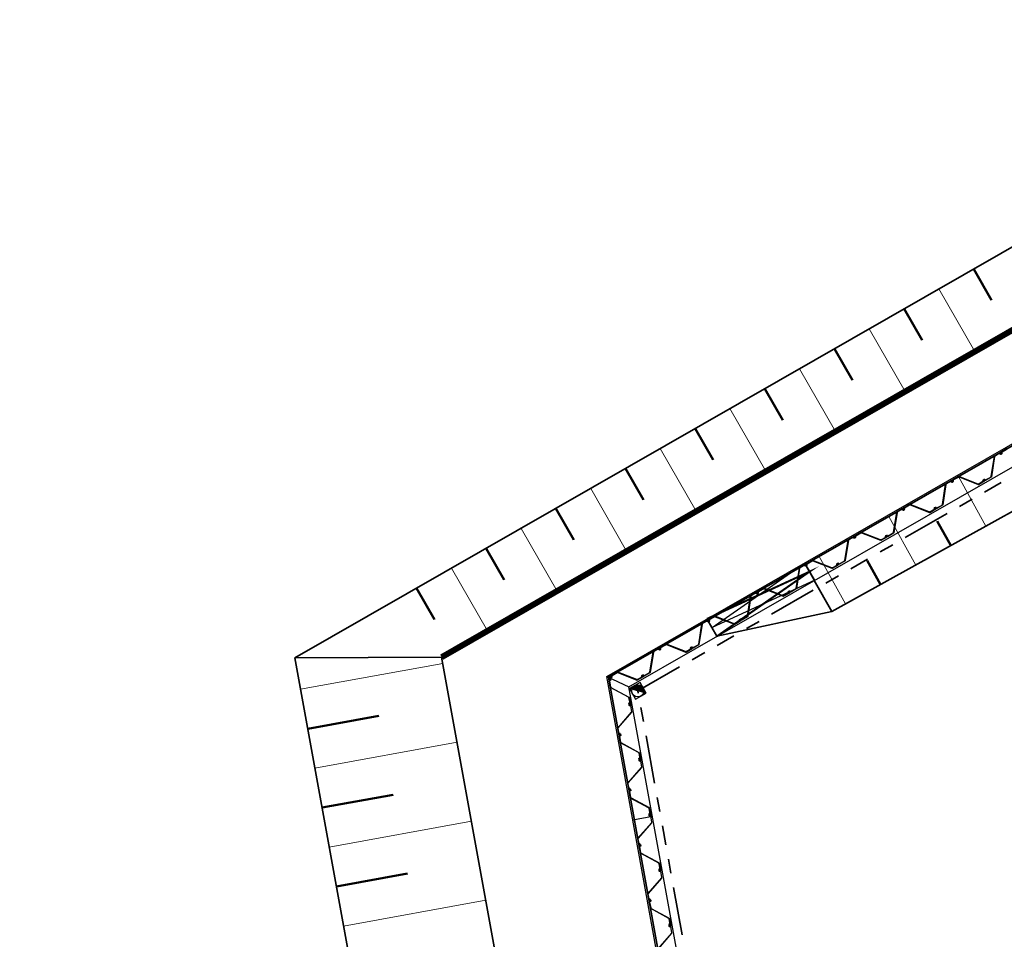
# Model space of a CAD drawing. Header units: metres. Extents: x 103182 to 107392, y 427230 to 428724.
# Tile 29 of 42: x 104646 to 104671, y 428312 to 428335. Entities that reach past the tile are written whole.
import ezdxf

# ---------------------------------------------------------------- set-up
doc = ezdxf.new("R2010")
doc.units = ezdxf.units.M
doc.linetypes.add('RI-DRAINAGE', pattern=[19.2, 6, -1.8, 1.8, -1.8, 2.4, -1.8, 1.8, -1.8])
for name, color, linetype, lineweight in [('N-CO-FC-DAMWAND_STAAL-G', 140, 'Continuous', 25), ('N-WE-FC-DAMWAND_HOUT-GD', 40, 'Continuous', 15), ('N-WE-GW-TALUDARCERING_KORT-G', 96, 'Continuous', 50), ('N-WE-GW-TALUDARCERING_LANG-G', 96, 'Continuous', 18), ('N-WE-GW-WATERGANG-G', 96, 'Continuous', 35), ('N-WE-RI-DRAINAGE_DRAIN-G', 90, 'RI-DRAINAGE', 35)]:
    doc.layers.add(name, color=color, linetype=linetype, lineweight=lineweight)

# ---------------------------------------------------------------- blocks, each defined once
blk = doc.blocks.new('Perenlaantje+Akenwijk')
blk.add_hatch(color=256).paths.add_polyline_path([(104661.301, 428318.776, 0.198912), (104661.231, 428318.685), (104661.52, 428318.606, 0.668179)])
at = {"ltscale": 1000}
for p, q in [((104661.431, 428318.85), (104661.171, 428318.701)), ((104661.58, 428318.59), (104661.431, 428318.85)), ((104661.171, 428318.701), (104661.32, 428318.441)), ((104661.32, 428318.441), (104661.58, 428318.59))]:
    blk.add_line(p, q, dxfattribs=at)
blk.add_line((104661.58, 428318.59), (104661.171, 428318.701))
for points in [[(104670.407, 428324.56, 0.088672), (104670.408, 428324.557), (104670.412, 428324.551, 0.414214), (104670.428, 428324.546), (104670.448, 428324.558, 0.385314), (104670.453, 428324.573), (104670.446, 428324.589, -0.385314), (104670.449, 428324.599), (104670.576, 428324.672, -0.227194)], [(104670.578, 428324.683), (104670.438, 428324.602, 0.385314), (104670.434, 428324.592), (104670.444, 428324.571, -0.385314), (104670.441, 428324.565), (104670.424, 428324.555, -0.414214), (104670.42, 428324.556), (104670.419, 428324.557, -0.212557), (104670.419, 428324.56), (104670.424, 428324.577, 0.687234), (104670.421, 428324.58), (104670.417, 428324.577, 0.219232), (104670.407, 428324.564, 0.088672), (104670.407, 428324.56)], [(104669.987, 428323.885, -0.088672), (104669.985, 428323.888), (104669.982, 428323.893, -0.414214), (104669.986, 428323.91), (104670.006, 428323.921, -0.385314), (104670.022, 428323.918), (104670.032, 428323.904, 0.385314), (104670.042, 428323.902), (104670.169, 428323.975, 0.227194), (104670.179, 428323.989), (104670.259, 428324.493, -0.227194), (104670.266, 428324.504), (104670.416, 428324.59, -0.414214), (104670.433, 428324.585), (104670.436, 428324.58, -0.17875), (104670.437, 428324.573, -0.219232), (104670.427, 428324.559), (104670.423, 428324.556, -0.687239), (104670.42, 428324.559), (104670.426, 428324.577, 0.212557), (104670.425, 428324.579), (104670.424, 428324.58, 0.414214), (104670.42, 428324.582), (104670.403, 428324.571, 0.385314), (104670.401, 428324.565), (104670.408, 428324.548, -0.663703), (104670.405, 428324.544), (104670.382, 428324.552, 0.221695), (104670.365, 428324.551), (104670.276, 428324.5, 0.227194), (104670.266, 428324.485), (104670.187, 428323.981, -0.227194), (104670.179, 428323.97), (104670.039, 428323.89, -0.385314), (104670.028, 428323.892), (104670.015, 428323.911, 0.385314), (104670.009, 428323.912), (104669.991, 428323.902, 0.414214), (104669.99, 428323.898), (104669.991, 428323.897, 0.212557), (104669.993, 428323.895), (104670.011, 428323.891, -0.687234), (104670.011, 428323.887), (104670.007, 428323.885, -0.219232), (104669.99, 428323.883, -0.088672), (104669.987, 428323.885)], [(104669.192, 428323.864, 0.088672), (104669.194, 428323.86), (104669.197, 428323.855, 0.414214), (104669.213, 428323.85), (104669.233, 428323.862, 0.385314), (104669.238, 428323.877), (104669.231, 428323.892, -0.385314), (104669.235, 428323.903), (104669.362, 428323.976, -0.227194), (104669.379, 428323.977), (104669.855, 428323.791, 0.227194), (104669.868, 428323.792), (104670.018, 428323.878, 0.414214), (104670.022, 428323.894), (104670.019, 428323.9, 0.17875), (104670.013, 428323.904, 0.219232), (104669.997, 428323.903), (104669.992, 428323.9, 0.687239), (104669.993, 428323.896), (104670.011, 428323.893, -0.212557), (104670.013, 428323.891), (104670.014, 428323.89, -0.414214), (104670.013, 428323.886), (104669.995, 428323.875, -0.385314), (104669.988, 428323.877), (104669.977, 428323.892, 0.663703), (104669.972, 428323.891), (104669.968, 428323.867, -0.221695), (104669.958, 428323.853), (104669.869, 428323.802, -0.227194), (104669.852, 428323.801), (104669.376, 428323.987, 0.227194), (104669.363, 428323.986), (104669.223, 428323.906, 0.385314), (104669.22, 428323.896), (104669.229, 428323.875, -0.385314), (104669.227, 428323.868), (104669.209, 428323.858, -0.414214), (104669.205, 428323.859), (104669.204, 428323.861, -0.212557), (104669.204, 428323.863), (104669.21, 428323.881, 0.687234), (104669.207, 428323.883), (104669.202, 428323.881, 0.219232), (104669.192, 428323.867, 0.088672), (104669.192, 428323.864)], [(104668.773, 428323.189, -0.088672), (104668.77, 428323.191), (104668.767, 428323.197, -0.414214), (104668.771, 428323.213), (104668.792, 428323.225, -0.385314), (104668.807, 428323.222), (104668.817, 428323.208, 0.385314), (104668.828, 428323.205), (104668.955, 428323.278, 0.227194), (104668.965, 428323.292), (104669.044, 428323.797, -0.227194), (104669.052, 428323.807), (104669.202, 428323.894, -0.414214), (104669.218, 428323.889), (104669.221, 428323.883, -0.17875), (104669.223, 428323.876, -0.219232), (104669.213, 428323.863), (104669.208, 428323.86, -0.687239), (104669.205, 428323.863), (104669.211, 428323.88, 0.212557), (104669.211, 428323.883), (104669.21, 428323.884, 0.414214), (104669.206, 428323.885), (104669.188, 428323.875, 0.385314), (104669.186, 428323.869), (104669.194, 428323.851, -0.663703), (104669.19, 428323.847), (104669.167, 428323.856, 0.221695), (104669.15, 428323.854), (104669.061, 428323.803, 0.227194), (104669.052, 428323.789), (104668.972, 428323.285, -0.227194), (104668.965, 428323.274), (104668.824, 428323.194, -0.385314), (104668.814, 428323.196), (104668.801, 428323.214, 0.385314), (104668.794, 428323.216), (104668.777, 428323.206, 0.414214), (104668.775, 428323.202), (104668.776, 428323.2, 0.212557), (104668.778, 428323.199), (104668.796, 428323.195, -0.687234), (104668.797, 428323.191), (104668.792, 428323.188, -0.219232), (104668.776, 428323.187, -0.088672), (104668.773, 428323.189)], [(104667.558, 428322.492, -0.088672), (104667.556, 428322.495), (104667.553, 428322.501, -0.414214), (104667.557, 428322.517), (104667.577, 428322.529, -0.385314), (104667.593, 428322.525), (104667.603, 428322.511, 0.385314), (104667.613, 428322.509), (104667.74, 428322.582, 0.227194), (104667.75, 428322.596), (104667.83, 428323.1, -0.227194), (104667.837, 428323.111), (104667.987, 428323.197, -0.414214), (104668.004, 428323.193), (104668.007, 428323.187, -0.17875), (104668.008, 428323.18, -0.219232), (104667.998, 428323.166), (104667.994, 428323.164, -0.687239), (104667.991, 428323.166), (104667.996, 428323.184, 0.212557), (104667.996, 428323.186), (104667.995, 428323.188, 0.414214), (104667.991, 428323.189), (104667.974, 428323.179, 0.385314), (104667.972, 428323.172), (104667.979, 428323.155, -0.663703), (104667.976, 428323.151), (104667.953, 428323.159, 0.221695), (104667.936, 428323.158), (104667.847, 428323.107, 0.227194), (104667.837, 428323.093), (104667.757, 428322.588, -0.227194), (104667.75, 428322.578), (104667.61, 428322.497, -0.385314), (104667.599, 428322.5), (104667.586, 428322.518, 0.385314), (104667.58, 428322.519), (104667.562, 428322.509, 0.414214), (104667.561, 428322.505), (104667.562, 428322.504, 0.212557), (104667.564, 428322.502), (104667.582, 428322.498, -0.687234), (104667.582, 428322.495), (104667.578, 428322.492, -0.219232), (104667.561, 428322.49, -0.088672), (104667.558, 428322.492)], [(104667.978, 428323.167, 0.088672), (104667.979, 428323.164), (104667.982, 428323.158, 0.414214), (104667.999, 428323.154), (104668.019, 428323.165, 0.385314), (104668.024, 428323.181), (104668.017, 428323.196, -0.385314), (104668.02, 428323.206), (104668.147, 428323.279, -0.227194), (104668.165, 428323.28), (104668.64, 428323.094, 0.227194), (104668.653, 428323.095), (104668.803, 428323.181, 0.414214), (104668.808, 428323.198), (104668.804, 428323.204, 0.17875), (104668.799, 428323.208, 0.219232), (104668.782, 428323.207), (104668.778, 428323.204, 0.687239), (104668.778, 428323.2), (104668.796, 428323.196, -0.212557), (104668.798, 428323.195), (104668.799, 428323.193, -0.414214), (104668.798, 428323.189), (104668.78, 428323.179, -0.385314), (104668.774, 428323.18), (104668.763, 428323.196, 0.663703), (104668.757, 428323.195), (104668.753, 428323.171, -0.221695), (104668.743, 428323.157), (104668.654, 428323.106, -0.227194), (104668.637, 428323.105), (104668.162, 428323.291, 0.227194), (104668.149, 428323.29), (104668.009, 428323.209, 0.385314), (104668.005, 428323.199), (104668.014, 428323.179, -0.385314), (104668.012, 428323.172), (104667.995, 428323.162, -0.414214), (104667.991, 428323.163), (104667.99, 428323.165, -0.212557), (104667.989, 428323.167), (104667.995, 428323.185, 0.687234), (104667.992, 428323.187), (104667.988, 428323.184, 0.219232), (104667.978, 428323.171, 0.088672), (104667.978, 428323.167)], [(104666.344, 428321.796, -0.088672), (104666.341, 428321.798), (104666.338, 428321.804, -0.414214), (104666.342, 428321.821), (104666.362, 428321.832, -0.385314), (104666.378, 428321.829), (104666.388, 428321.815, 0.385314), (104666.399, 428321.813), (104666.526, 428321.885, 0.227194), (104666.536, 428321.9), (104666.615, 428322.404, -0.227194), (104666.623, 428322.415), (104666.773, 428322.501, -0.414214), (104666.789, 428322.496), (104666.792, 428322.491, -0.17875), (104666.794, 428322.484, -0.219232), (104666.784, 428322.47), (104666.779, 428322.467, -0.687239), (104666.776, 428322.47), (104666.782, 428322.488, 0.212557), (104666.782, 428322.49), (104666.781, 428322.491, 0.414214), (104666.777, 428322.493), (104666.759, 428322.482, 0.385314), (104666.757, 428322.476), (104666.765, 428322.459, -0.663703), (104666.761, 428322.455), (104666.738, 428322.463, 0.221695), (104666.721, 428322.462), (104666.632, 428322.411, 0.227194), (104666.623, 428322.396), (104666.543, 428321.892, -0.227194), (104666.536, 428321.881), (104666.395, 428321.801, -0.385314), (104666.385, 428321.803), (104666.372, 428321.822, 0.385314), (104666.365, 428321.823), (104666.347, 428321.813, 0.414214), (104666.346, 428321.809), (104666.347, 428321.807, 0.212557), (104666.349, 428321.806), (104666.367, 428321.802, -0.687234), (104666.368, 428321.798), (104666.363, 428321.796, -0.219232), (104666.347, 428321.794, -0.088672), (104666.344, 428321.796)], [(104666.763, 428322.471, 0.088672), (104666.765, 428322.468), (104666.768, 428322.462, 0.414214), (104666.784, 428322.457), (104666.804, 428322.469, 0.385314), (104666.809, 428322.484), (104666.802, 428322.5, -0.385314), (104666.806, 428322.51), (104666.933, 428322.583, -0.227194), (104666.95, 428322.584), (104667.426, 428322.398, 0.227194), (104667.438, 428322.399), (104667.589, 428322.485, 0.414214), (104667.593, 428322.501), (104667.59, 428322.507, 0.17875), (104667.584, 428322.512, 0.219232), (104667.568, 428322.51), (104667.563, 428322.508, 0.687239), (104667.564, 428322.504), (104667.582, 428322.5, -0.212557), (104667.584, 428322.498), (104667.585, 428322.497, -0.414214), (104667.584, 428322.493), (104667.566, 428322.483, -0.385314), (104667.559, 428322.484), (104667.548, 428322.499, 0.663703), (104667.543, 428322.498), (104667.539, 428322.474, -0.221695), (104667.529, 428322.461), (104667.44, 428322.41, -0.227194), (104667.423, 428322.408), (104666.947, 428322.594, 0.227194), (104666.934, 428322.593), (104666.794, 428322.513, 0.385314), (104666.791, 428322.503), (104666.8, 428322.482, -0.385314), (104666.798, 428322.476), (104666.78, 428322.466, -0.414214), (104666.776, 428322.467), (104666.775, 428322.468, -0.212557), (104666.775, 428322.471), (104666.781, 428322.488, 0.687234), (104666.778, 428322.491), (104666.773, 428322.488, 0.219232), (104666.763, 428322.474, 0.088672), (104666.763, 428322.471)], [(104665.129, 428321.099, -0.088672), (104665.127, 428321.102), (104665.123, 428321.108, -0.414214), (104665.128, 428321.124), (104665.148, 428321.136, -0.385314), (104665.164, 428321.132), (104665.174, 428321.119, 0.385314), (104665.184, 428321.116), (104665.311, 428321.189, 0.227194), (104665.321, 428321.203), (104665.401, 428321.708, -0.227194), (104665.408, 428321.718), (104665.558, 428321.804, -0.414214), (104665.574, 428321.8), (104665.578, 428321.794, -0.17875), (104665.579, 428321.787, -0.219232), (104665.569, 428321.774), (104665.565, 428321.771, -0.687239), (104665.562, 428321.774), (104665.567, 428321.791, 0.212557), (104665.567, 428321.794), (104665.566, 428321.795, 0.414214), (104665.562, 428321.796), (104665.545, 428321.786, 0.385314), (104665.543, 428321.78), (104665.55, 428321.762, -0.663703), (104665.546, 428321.758), (104665.524, 428321.767, 0.221695), (104665.507, 428321.765), (104665.418, 428321.714, 0.227194), (104665.408, 428321.7), (104665.328, 428321.196, -0.227194), (104665.321, 428321.185), (104665.181, 428321.105, -0.385314), (104665.17, 428321.107), (104665.157, 428321.125, 0.385314), (104665.151, 428321.127), (104665.133, 428321.117, 0.414214), (104665.132, 428321.112), (104665.133, 428321.111, 0.212557), (104665.135, 428321.11), (104665.153, 428321.106, -0.687234), (104665.153, 428321.102), (104665.149, 428321.099, -0.219232), (104665.132, 428321.098, -0.088672), (104665.129, 428321.099)], [(104665.549, 428321.775, 0.088672), (104665.55, 428321.771), (104665.553, 428321.765, 0.414214), (104665.57, 428321.761), (104665.59, 428321.773, 0.385314), (104665.595, 428321.788), (104665.588, 428321.803, -0.385314), (104665.591, 428321.814), (104665.718, 428321.886, -0.227194), (104665.736, 428321.888), (104666.211, 428321.702, 0.227194), (104666.224, 428321.703), (104666.374, 428321.789, 0.414214), (104666.378, 428321.805), (104666.375, 428321.811, 0.17875), (104666.37, 428321.815, 0.219232), (104666.353, 428321.814), (104666.349, 428321.811, 0.687239), (104666.349, 428321.807), (104666.367, 428321.803, -0.212557), (104666.369, 428321.802), (104666.37, 428321.801, -0.414214), (104666.369, 428321.796), (104666.351, 428321.786, -0.385314), (104666.345, 428321.788), (104666.334, 428321.803, 0.663703), (104666.328, 428321.802), (104666.324, 428321.778, -0.221695), (104666.314, 428321.764), (104666.225, 428321.713, -0.227194), (104666.208, 428321.712), (104665.733, 428321.898, 0.227194), (104665.72, 428321.897), (104665.579, 428321.817, 0.385314), (104665.576, 428321.806), (104665.585, 428321.786, -0.385314), (104665.583, 428321.779), (104665.566, 428321.769, -0.414214), (104665.562, 428321.77), (104665.561, 428321.772, -0.212557), (104665.56, 428321.774), (104665.566, 428321.792, 0.687234), (104665.563, 428321.794), (104665.559, 428321.792, 0.219232), (104665.549, 428321.778, 0.088672), (104665.549, 428321.775)], [(104663.915, 428320.403, -0.088672), (104663.912, 428320.406), (104663.909, 428320.412, -0.414214), (104663.913, 428320.428), (104663.933, 428320.44, -0.385314), (104663.949, 428320.436), (104663.959, 428320.422, 0.385314), (104663.97, 428320.42), (104664.097, 428320.493, 0.227194), (104664.107, 428320.507), (104664.186, 428321.011, -0.227194), (104664.193, 428321.022), (104664.344, 428321.108, -0.414214), (104664.36, 428321.104), (104664.363, 428321.098, -0.17875), (104664.364, 428321.091, -0.219232), (104664.355, 428321.077), (104664.35, 428321.075, -0.687239), (104664.347, 428321.077), (104664.353, 428321.095, 0.212557), (104664.353, 428321.097), (104664.352, 428321.099, 0.414214), (104664.348, 428321.1), (104664.33, 428321.09, 0.385314), (104664.328, 428321.083), (104664.336, 428321.066, -0.663703), (104664.332, 428321.062), (104664.309, 428321.07, 0.221695), (104664.292, 428321.069), (104664.203, 428321.018, 0.227194), (104664.194, 428321.004), (104664.114, 428320.499, -0.227194), (104664.107, 428320.489), (104663.966, 428320.408, -0.385314), (104663.956, 428320.411), (104663.943, 428320.429, 0.385314), (104663.936, 428320.43), (104663.918, 428320.42, 0.414214), (104663.917, 428320.416), (104663.918, 428320.415, 0.212557), (104663.92, 428320.413), (104663.938, 428320.409, -0.687234), (104663.939, 428320.405), (104663.934, 428320.403, -0.219232), (104663.918, 428320.401, -0.088672), (104663.915, 428320.403)], [(104664.334, 428321.078, 0.088672), (104664.335, 428321.075), (104664.339, 428321.069, 0.414214), (104664.355, 428321.065), (104664.375, 428321.076, 0.385314), (104664.38, 428321.091), (104664.373, 428321.107, -0.385314), (104664.377, 428321.117), (104664.504, 428321.19, -0.227194), (104664.521, 428321.191), (104664.996, 428321.005, 0.227194), (104665.009, 428321.006), (104665.159, 428321.092, 0.414214), (104665.164, 428321.109), (104665.161, 428321.115, 0.17875), (104665.155, 428321.119, 0.219232), (104665.139, 428321.118), (104665.134, 428321.115, 0.687239), (104665.135, 428321.111), (104665.153, 428321.107, -0.212557), (104665.155, 428321.106), (104665.156, 428321.104, -0.414214), (104665.154, 428321.1), (104665.137, 428321.09, -0.385314), (104665.13, 428321.091), (104665.119, 428321.107, 0.663703), (104665.114, 428321.106), (104665.11, 428321.082, -0.221695), (104665.1, 428321.068), (104665.011, 428321.017, -0.227194), (104664.994, 428321.016), (104664.518, 428321.202, 0.227194), (104664.505, 428321.201), (104664.365, 428321.12, 0.385314), (104664.362, 428321.11), (104664.371, 428321.089, -0.385314), (104664.369, 428321.083), (104664.351, 428321.073, -0.414214), (104664.347, 428321.074), (104664.346, 428321.075, -0.212557), (104664.346, 428321.078), (104664.352, 428321.096, 0.687234), (104664.349, 428321.098), (104664.344, 428321.095, 0.219232), (104664.334, 428321.082, 0.088672), (104664.334, 428321.078)], [(104663.12, 428320.382, 0.088672), (104663.121, 428320.379), (104663.124, 428320.373, 0.414214), (104663.141, 428320.368), (104663.161, 428320.38, 0.385314), (104663.166, 428320.395), (104663.159, 428320.411, -0.385314), (104663.162, 428320.421), (104663.289, 428320.494, -0.227194), (104663.306, 428320.495), (104663.782, 428320.309, 0.227194), (104663.795, 428320.31), (104663.945, 428320.396, 0.414214), (104663.949, 428320.412), (104663.946, 428320.418, 0.17875), (104663.941, 428320.423, 0.219232), (104663.924, 428320.421), (104663.919, 428320.419, 0.687239), (104663.92, 428320.415), (104663.938, 428320.411, -0.212557), (104663.94, 428320.409), (104663.941, 428320.408, -0.414214), (104663.94, 428320.404), (104663.922, 428320.394, -0.385314), (104663.916, 428320.395), (104663.905, 428320.41, 0.663703), (104663.899, 428320.409), (104663.895, 428320.385, -0.221695), (104663.885, 428320.372), (104663.796, 428320.321, -0.227194), (104663.779, 428320.319), (104663.304, 428320.505, 0.227194), (104663.291, 428320.504), (104663.15, 428320.424, 0.385314), (104663.147, 428320.414), (104663.156, 428320.393, -0.385314), (104663.154, 428320.387), (104663.137, 428320.377, -0.414214), (104663.132, 428320.378), (104663.132, 428320.379, -0.212557), (104663.131, 428320.381), (104663.137, 428320.399, 0.687234), (104663.134, 428320.402), (104663.13, 428320.399, 0.219232), (104663.12, 428320.385, 0.088672), (104663.12, 428320.382)], [(104662.7, 428319.707, -0.088672), (104662.698, 428319.709), (104662.694, 428319.715, -0.414214), (104662.699, 428319.732), (104662.719, 428319.743, -0.385314), (104662.735, 428319.74), (104662.745, 428319.726, 0.385314), (104662.755, 428319.724), (104662.882, 428319.796, 0.227194), (104662.892, 428319.811), (104662.972, 428320.315, -0.227194), (104662.979, 428320.326), (104663.129, 428320.412, -0.414214), (104663.145, 428320.407), (104663.149, 428320.401, -0.17875), (104663.15, 428320.395, -0.219232), (104663.14, 428320.381), (104663.136, 428320.378, -0.687239), (104663.133, 428320.381), (104663.138, 428320.398, 0.212557), (104663.138, 428320.401), (104663.137, 428320.402, 0.414214), (104663.133, 428320.403), (104663.116, 428320.393, 0.385314), (104663.113, 428320.387), (104663.121, 428320.37, -0.663703), (104663.117, 428320.366), (104663.095, 428320.374, 0.221695), (104663.078, 428320.373), (104662.989, 428320.322, 0.227194), (104662.979, 428320.307), (104662.899, 428319.803, -0.227194), (104662.892, 428319.792), (104662.752, 428319.712, -0.385314), (104662.741, 428319.714), (104662.728, 428319.733, 0.385314), (104662.722, 428319.734), (104662.704, 428319.724, 0.414214), (104662.703, 428319.72), (104662.704, 428319.718, 0.212557), (104662.706, 428319.717), (104662.724, 428319.713, -0.687234), (104662.724, 428319.709), (104662.72, 428319.706, -0.219232), (104662.703, 428319.705, -0.088672), (104662.7, 428319.707)], [(104661.905, 428319.686, 0.088672), (104661.906, 428319.682), (104661.91, 428319.676, 0.414214), (104661.926, 428319.672), (104661.946, 428319.683, 0.385314), (104661.951, 428319.699), (104661.944, 428319.714, -0.385314), (104661.948, 428319.725), (104662.075, 428319.797, -0.227194), (104662.092, 428319.799), (104662.567, 428319.613, 0.227194), (104662.58, 428319.614), (104662.73, 428319.7, 0.414214), (104662.735, 428319.716), (104662.732, 428319.722, 0.17875), (104662.726, 428319.726, 0.219232), (104662.71, 428319.725), (104662.705, 428319.722, 0.687239), (104662.706, 428319.718), (104662.724, 428319.714, -0.212557), (104662.726, 428319.713), (104662.727, 428319.711, -0.414214), (104662.725, 428319.707), (104662.708, 428319.697, -0.385314), (104662.701, 428319.699), (104662.69, 428319.714, 0.663703), (104662.685, 428319.713), (104662.681, 428319.689, -0.221695), (104662.671, 428319.675), (104662.582, 428319.624, -0.227194), (104662.565, 428319.623), (104662.089, 428319.809, 0.227194), (104662.076, 428319.808), (104661.936, 428319.728, 0.385314), (104661.933, 428319.717), (104661.942, 428319.697, -0.385314), (104661.94, 428319.69), (104661.922, 428319.68, -0.414214), (104661.918, 428319.681), (104661.917, 428319.683, -0.212557), (104661.917, 428319.685), (104661.923, 428319.703, 0.687234), (104661.92, 428319.705), (104661.915, 428319.703, 0.219232), (104661.905, 428319.689, 0.088672), (104661.905, 428319.686)], [(104661.485, 428319.01, -0.088672), (104661.483, 428319.013), (104661.48, 428319.019, -0.414214), (104661.484, 428319.035), (104661.504, 428319.047, -0.385314), (104661.52, 428319.043), (104661.53, 428319.029, 0.385314), (104661.541, 428319.027), (104661.668, 428319.1, 0.227194), (104661.677, 428319.114), (104661.757, 428319.619, -0.227194), (104661.764, 428319.629), (104661.915, 428319.715, -0.414214), (104661.931, 428319.711), (104661.934, 428319.705, -0.17875), (104661.935, 428319.698, -0.219232), (104661.926, 428319.685), (104661.921, 428319.682, -0.687239), (104661.918, 428319.684), (104661.924, 428319.702, 0.212557), (104661.924, 428319.705), (104661.923, 428319.706, 0.414214), (104661.919, 428319.707), (104661.901, 428319.697, 0.385314), (104661.899, 428319.691), (104661.907, 428319.673, -0.663703), (104661.903, 428319.669), (104661.88, 428319.678, 0.221695), (104661.863, 428319.676), (104661.774, 428319.625, 0.227194), (104661.764, 428319.611), (104661.685, 428319.107, -0.227194), (104661.677, 428319.096), (104661.537, 428319.015, -0.385314), (104661.527, 428319.018), (104661.514, 428319.036, 0.385314), (104661.507, 428319.038), (104661.489, 428319.028, 0.414214), (104661.488, 428319.023), (104661.489, 428319.022, 0.212557), (104661.491, 428319.021), (104661.509, 428319.017, -0.687234), (104661.51, 428319.013), (104661.505, 428319.01, -0.219232), (104661.489, 428319.009, -0.088672), (104661.485, 428319.01)], [(104660.691, 428318.989, 0.088672), (104660.692, 428318.986), (104660.695, 428318.98, 0.414214), (104660.712, 428318.976), (104660.732, 428318.987, 0.385314), (104660.737, 428319.002), (104660.73, 428319.018, -0.385314), (104660.733, 428319.028), (104660.86, 428319.101, -0.227194), (104660.877, 428319.102), (104661.353, 428318.916, 0.227194), (104661.366, 428318.917), (104661.516, 428319.003, 0.414214), (104661.52, 428319.02), (104661.517, 428319.025, 0.17875), (104661.512, 428319.03, 0.219232), (104661.495, 428319.028), (104661.49, 428319.026, 0.687239), (104661.491, 428319.022), (104661.509, 428319.018, -0.212557), (104661.511, 428319.017), (104661.512, 428319.015, -0.414214), (104661.511, 428319.011), (104661.493, 428319.001, -0.385314), (104661.487, 428319.002), (104661.476, 428319.018, 0.663703), (104661.47, 428319.016), (104661.466, 428318.993, -0.221695), (104661.456, 428318.979), (104661.367, 428318.928, -0.227194), (104661.35, 428318.927), (104660.874, 428319.113, 0.227194), (104660.862, 428319.112), (104660.721, 428319.031, 0.385314), (104660.718, 428319.021), (104660.727, 428319, -0.385314), (104660.725, 428318.994), (104660.707, 428318.984, -0.414214), (104660.703, 428318.985), (104660.703, 428318.986, -0.212557), (104660.702, 428318.989), (104660.708, 428319.006, 0.687234), (104660.705, 428319.009), (104660.7, 428319.006, 0.219232), (104660.691, 428318.993, 0.088672), (104660.691, 428318.989)], [(104660.672, 428318.948, -0.088672), (104660.675, 428318.95), (104660.682, 428318.951, -0.414214), (104660.696, 428318.941), (104660.7, 428318.918, -0.385314), (104660.691, 428318.905), (104660.675, 428318.9, 0.385314), (104660.669, 428318.891), (104660.695, 428318.747, 0.227194), (104660.706, 428318.733), (104661.154, 428318.489, -0.227194), (104661.162, 428318.479), (104661.193, 428318.308, -0.414214), (104661.183, 428318.294), (104661.176, 428318.293, -0.17875), (104661.17, 428318.294, -0.219232), (104661.16, 428318.308), (104661.159, 428318.313, -0.687239), (104661.162, 428318.315), (104661.177, 428318.304, 0.212557), (104661.179, 428318.303), (104661.181, 428318.304, 0.414214), (104661.184, 428318.307), (104661.18, 428318.327, 0.385314), (104661.175, 428318.331), (104661.156, 428318.33, -0.663703), (104661.153, 428318.335), (104661.169, 428318.353, 0.221695), (104661.173, 428318.37), (104661.155, 428318.471, 0.227194), (104661.144, 428318.485), (104660.696, 428318.728, -0.227194), (104660.688, 428318.739), (104660.659, 428318.898, -0.385314), (104660.665, 428318.907), (104660.687, 428318.913, 0.385314), (104660.69, 428318.919), (104660.687, 428318.939, 0.414214), (104660.683, 428318.941), (104660.682, 428318.941, 0.212557), (104660.68, 428318.94), (104660.67, 428318.924, -0.687234), (104660.666, 428318.925), (104660.665, 428318.93, -0.219232), (104660.669, 428318.946, -0.088672), (104660.672, 428318.948)], [(104661.168, 428318.327, 0.088672), (104661.164, 428318.327), (104661.158, 428318.326, 0.414214), (104661.148, 428318.312), (104661.152, 428318.289, 0.385314), (104661.165, 428318.279), (104661.182, 428318.281, -0.385314), (104661.19, 428318.274), (104661.216, 428318.13, -0.227194), (104661.212, 428318.113), (104660.878, 428317.727, 0.227194), (104660.874, 428317.715), (104660.905, 428317.545, 0.414214), (104660.919, 428317.535), (104660.926, 428317.536, 0.17875), (104660.932, 428317.54, 0.219232), (104660.936, 428317.556), (104660.935, 428317.561, 0.687239), (104660.931, 428317.562), (104660.921, 428317.546, -0.212557), (104660.919, 428317.545), (104660.918, 428317.544, -0.414214), (104660.914, 428317.547), (104660.91, 428317.567, -0.385314), (104660.914, 428317.573), (104660.932, 428317.578, 0.663703), (104660.933, 428317.583), (104660.912, 428317.595, -0.221695), (104660.902, 428317.609), (104660.884, 428317.71, -0.227194), (104660.888, 428317.727), (104661.223, 428318.113, 0.227194), (104661.226, 428318.125), (104661.197, 428318.284, 0.385314), (104661.189, 428318.291), (104661.166, 428318.289, -0.385314), (104661.161, 428318.293), (104661.157, 428318.313, -0.414214), (104661.159, 428318.316), (104661.161, 428318.317, -0.212557), (104661.163, 428318.316), (104661.178, 428318.305, 0.687234), (104661.182, 428318.307), (104661.181, 428318.312, 0.219232), (104661.171, 428318.326, 0.088672), (104661.168, 428318.327)], [(104660.922, 428317.571, -0.088672), (104660.925, 428317.572), (104660.932, 428317.573, -0.414214), (104660.946, 428317.564), (104660.95, 428317.541, -0.385314), (104660.941, 428317.527), (104660.925, 428317.523, 0.385314), (104660.919, 428317.513), (104660.946, 428317.369, 0.227194), (104660.956, 428317.355), (104661.404, 428317.112, -0.227194), (104661.412, 428317.101), (104661.443, 428316.931, -0.414214), (104661.433, 428316.917), (104661.427, 428316.916, -0.17875), (104661.42, 428316.917, -0.219232), (104661.41, 428316.931), (104661.409, 428316.936, -0.687239), (104661.413, 428316.938), (104661.427, 428316.926, 0.212557), (104661.43, 428316.926), (104661.431, 428316.926, 0.414214), (104661.434, 428316.93), (104661.43, 428316.95, 0.385314), (104661.425, 428316.954), (104661.406, 428316.952, -0.663703), (104661.403, 428316.957), (104661.419, 428316.976, 0.221695), (104661.423, 428316.992), (104661.405, 428317.093, 0.227194), (104661.395, 428317.107), (104660.946, 428317.351, -0.227194), (104660.938, 428317.361), (104660.909, 428317.52, -0.385314), (104660.915, 428317.53), (104660.937, 428317.536, 0.385314), (104660.94, 428317.541), (104660.937, 428317.562, 0.414214), (104660.933, 428317.564), (104660.932, 428317.564, 0.212557), (104660.93, 428317.562), (104660.92, 428317.546, -0.687234), (104660.916, 428317.547), (104660.915, 428317.552, -0.219232), (104660.919, 428317.569, -0.088672), (104660.922, 428317.571)], [(104661.418, 428316.95, 0.088672), (104661.414, 428316.95), (104661.408, 428316.948, 0.414214), (104661.398, 428316.934), (104661.402, 428316.912, 0.385314), (104661.415, 428316.902), (104661.432, 428316.903, -0.385314), (104661.44, 428316.897), (104661.467, 428316.752, -0.227194), (104661.462, 428316.736), (104661.128, 428316.35, 0.227194), (104661.124, 428316.337), (104661.155, 428316.167, 0.414214), (104661.169, 428316.157), (104661.176, 428316.159, 0.17875), (104661.182, 428316.162, 0.219232), (104661.186, 428316.178), (104661.185, 428316.184, 0.687239), (104661.181, 428316.184), (104661.171, 428316.169, -0.212557), (104661.169, 428316.167), (104661.168, 428316.167, -0.414214), (104661.164, 428316.169), (104661.16, 428316.189, -0.385314), (104661.164, 428316.195), (104661.182, 428316.2, 0.663703), (104661.183, 428316.206), (104661.162, 428316.218, -0.221695), (104661.152, 428316.232), (104661.134, 428316.332, -0.227194), (104661.138, 428316.349), (104661.473, 428316.735, 0.227194), (104661.476, 428316.748), (104661.447, 428316.907, 0.385314), (104661.439, 428316.913), (104661.416, 428316.911, -0.385314), (104661.411, 428316.915), (104661.407, 428316.936, -0.414214), (104661.41, 428316.939), (104661.411, 428316.939, -0.212557), (104661.414, 428316.939), (104661.428, 428316.927, 0.687234), (104661.432, 428316.929), (104661.431, 428316.935, 0.219232), (104661.421, 428316.948, 0.088672), (104661.418, 428316.95)], [(104661.172, 428316.193, -0.088672), (104661.175, 428316.195), (104661.182, 428316.196, -0.414214), (104661.196, 428316.186), (104661.2, 428316.163, -0.385314), (104661.192, 428316.15), (104661.175, 428316.145, 0.385314), (104661.169, 428316.136), (104661.196, 428315.992, 0.227194), (104661.206, 428315.978), (104661.654, 428315.734, -0.227194), (104661.662, 428315.724), (104661.693, 428315.553, -0.414214), (104661.683, 428315.539), (104661.677, 428315.538, -0.17875), (104661.67, 428315.539, -0.219232), (104661.66, 428315.553), (104661.659, 428315.558, -0.687239), (104661.663, 428315.56), (104661.677, 428315.549, 0.212557), (104661.68, 428315.548), (104661.681, 428315.549, 0.414214), (104661.684, 428315.552), (104661.68, 428315.572, 0.385314), (104661.675, 428315.576), (104661.656, 428315.575, -0.663703), (104661.653, 428315.58), (104661.669, 428315.598, 0.221695), (104661.673, 428315.615), (104661.655, 428315.716, 0.227194), (104661.645, 428315.73), (104661.196, 428315.973, -0.227194), (104661.188, 428315.984), (104661.16, 428316.143, -0.385314), (104661.165, 428316.152), (104661.187, 428316.158, 0.385314), (104661.191, 428316.164), (104661.187, 428316.184, 0.414214), (104661.183, 428316.186), (104661.182, 428316.186, 0.212557), (104661.18, 428316.185), (104661.17, 428316.169, -0.687234), (104661.166, 428316.17), (104661.165, 428316.175, -0.219232), (104661.169, 428316.191, -0.088672), (104661.172, 428316.193)], [(104661.668, 428315.572, 0.088672), (104661.664, 428315.572), (104661.658, 428315.571, 0.414214), (104661.648, 428315.557), (104661.652, 428315.534, 0.385314), (104661.665, 428315.524), (104661.682, 428315.526, -0.385314), (104661.691, 428315.519), (104661.717, 428315.375, -0.227194), (104661.712, 428315.358), (104661.378, 428314.972, 0.227194), (104661.374, 428314.96), (104661.405, 428314.79, 0.414214), (104661.419, 428314.78), (104661.426, 428314.781, 0.17875), (104661.432, 428314.785, 0.219232), (104661.436, 428314.801), (104661.435, 428314.806, 0.687239), (104661.431, 428314.807), (104661.421, 428314.791, -0.212557), (104661.419, 428314.79), (104661.418, 428314.789, -0.414214), (104661.414, 428314.792), (104661.411, 428314.812, -0.385314), (104661.414, 428314.818), (104661.432, 428314.823, 0.663703), (104661.433, 428314.828), (104661.412, 428314.84, -0.221695), (104661.402, 428314.854), (104661.384, 428314.955, -0.227194), (104661.388, 428314.972), (104661.723, 428315.358, 0.227194), (104661.726, 428315.37), (104661.697, 428315.529, 0.385314), (104661.689, 428315.536), (104661.666, 428315.534, -0.385314), (104661.661, 428315.538), (104661.657, 428315.558, -0.414214), (104661.66, 428315.562), (104661.661, 428315.562, -0.212557), (104661.664, 428315.561), (104661.678, 428315.55, 0.687234), (104661.682, 428315.552), (104661.681, 428315.557, 0.219232), (104661.671, 428315.571, 0.088672), (104661.668, 428315.572)], [(104661.422, 428314.816, -0.088672), (104661.425, 428314.817), (104661.432, 428314.818, -0.414214), (104661.446, 428314.809), (104661.45, 428314.786, -0.385314), (104661.442, 428314.772), (104661.425, 428314.768, 0.385314), (104661.42, 428314.758), (104661.446, 428314.614, 0.227194), (104661.456, 428314.6), (104661.905, 428314.357, -0.227194), (104661.912, 428314.346), (104661.943, 428314.176, -0.414214), (104661.933, 428314.162), (104661.927, 428314.161, -0.17875), (104661.92, 428314.162, -0.219232), (104661.91, 428314.176), (104661.909, 428314.181, -0.687239), (104661.913, 428314.183), (104661.927, 428314.171, 0.212557), (104661.93, 428314.171), (104661.931, 428314.171, 0.414214), (104661.934, 428314.175), (104661.93, 428314.195, 0.385314), (104661.925, 428314.199), (104661.906, 428314.197, -0.663703), (104661.904, 428314.202), (104661.919, 428314.221, 0.221695), (104661.923, 428314.237), (104661.905, 428314.338, 0.227194), (104661.895, 428314.352), (104661.446, 428314.596, -0.227194), (104661.439, 428314.606), (104661.41, 428314.765, -0.385314), (104661.415, 428314.775), (104661.437, 428314.781, 0.385314), (104661.441, 428314.787), (104661.437, 428314.807, 0.414214), (104661.433, 428314.809), (104661.432, 428314.809, 0.212557), (104661.43, 428314.807), (104661.42, 428314.792, -0.687234), (104661.416, 428314.792), (104661.415, 428314.797, -0.219232), (104661.419, 428314.814, -0.088672), (104661.422, 428314.816)], [(104661.918, 428314.195, 0.088672), (104661.914, 428314.195), (104661.908, 428314.193, 0.414214), (104661.898, 428314.179), (104661.902, 428314.157, 0.385314), (104661.915, 428314.147), (104661.932, 428314.148, -0.385314), (104661.941, 428314.142), (104661.967, 428313.997, -0.227194), (104661.962, 428313.981), (104661.628, 428313.595, 0.227194), (104661.624, 428313.582), (104661.655, 428313.412, 0.414214), (104661.669, 428313.403), (104661.676, 428313.404, 0.17875), (104661.682, 428313.407, 0.219232), (104661.686, 428313.423), (104661.685, 428313.429, 0.687239), (104661.681, 428313.429), (104661.671, 428313.414, -0.212557), (104661.669, 428313.412), (104661.668, 428313.412, -0.414214), (104661.664, 428313.414), (104661.661, 428313.434, -0.385314), (104661.664, 428313.44), (104661.682, 428313.445, 0.663703), (104661.683, 428313.451), (104661.662, 428313.463, -0.221695), (104661.652, 428313.477), (104661.634, 428313.578, -0.227194), (104661.639, 428313.594), (104661.973, 428313.98, 0.227194), (104661.976, 428313.993), (104661.947, 428314.152, 0.385314), (104661.939, 428314.158), (104661.916, 428314.156, -0.385314), (104661.911, 428314.16), (104661.907, 428314.181, -0.414214), (104661.91, 428314.184), (104661.911, 428314.184, -0.212557), (104661.914, 428314.184), (104661.928, 428314.172, 0.687234), (104661.932, 428314.174), (104661.931, 428314.18, 0.219232), (104661.921, 428314.193, 0.088672), (104661.918, 428314.195)], [(104661.672, 428313.438, -0.088672), (104661.676, 428313.44), (104661.682, 428313.441, -0.414214), (104661.696, 428313.431), (104661.7, 428313.408, -0.385314), (104661.692, 428313.395), (104661.675, 428313.39, 0.385314), (104661.67, 428313.381), (104661.696, 428313.237, 0.227194), (104661.706, 428313.223), (104662.155, 428312.979, -0.227194), (104662.162, 428312.969), (104662.193, 428312.798, -0.414214), (104662.183, 428312.784), (104662.177, 428312.783, -0.17875), (104662.17, 428312.784, -0.219232), (104662.16, 428312.798), (104662.159, 428312.803, -0.687239), (104662.163, 428312.805), (104662.178, 428312.794, 0.212557), (104662.18, 428312.793), (104662.182, 428312.794, 0.414214), (104662.184, 428312.797), (104662.18, 428312.817, 0.385314), (104662.175, 428312.821), (104662.156, 428312.82, -0.663703), (104662.154, 428312.825), (104662.169, 428312.843, 0.221695), (104662.173, 428312.86), (104662.155, 428312.961, 0.227194), (104662.145, 428312.975), (104661.696, 428313.218, -0.227194), (104661.689, 428313.229), (104661.66, 428313.388, -0.385314), (104661.665, 428313.397), (104661.687, 428313.403, 0.385314), (104661.691, 428313.409), (104661.687, 428313.429, 0.414214), (104661.684, 428313.432), (104661.682, 428313.431, 0.212557), (104661.68, 428313.43), (104661.67, 428313.414, -0.687234), (104661.666, 428313.415), (104661.665, 428313.42, -0.219232), (104661.67, 428313.436, -0.088672), (104661.672, 428313.438)], [(104662.168, 428312.817, 0.088672), (104662.165, 428312.817), (104662.158, 428312.816, 0.414214), (104662.148, 428312.802), (104662.152, 428312.779, 0.385314), (104662.165, 428312.769), (104662.182, 428312.771, -0.385314), (104662.191, 428312.764), (104662.217, 428312.62, -0.227194), (104662.212, 428312.603), (104661.878, 428312.217, 0.227194)], [(104661.889, 428312.217), (104662.223, 428312.603, 0.227194), (104662.226, 428312.615), (104662.198, 428312.774, 0.385314), (104662.189, 428312.781), (104662.166, 428312.779, -0.385314), (104662.161, 428312.783), (104662.157, 428312.803, -0.414214), (104662.16, 428312.807), (104662.162, 428312.807, -0.212557), (104662.164, 428312.806), (104662.179, 428312.795, 0.687234), (104662.182, 428312.797), (104662.181, 428312.802, 0.219232), (104662.171, 428312.816, 0.088672), (104662.168, 428312.817)]]:
    blk.add_lwpolyline(points, format="xyb")
blk.add_circle((104661.376, 428318.646), 0.15)
at = {"layer": 'N-CO-FC-DAMWAND_STAAL-G', "color": 251}
for p, q in [((104660.599, 428319.007), (104681.365, 428330.914)), ((104661.154, 428318.749), (104681.614, 428330.48)), ((104663.228, 428320.227), (104665.533, 428321.837)), ((104665.782, 428321.403), (104665.533, 428321.837)), ((104665.782, 428321.403), (104663.228, 428320.227)), ((104663.353, 428320.01), (104663.104, 428320.444)), ((104667.207, 428282.612), (104660.599, 428319.007)), ((104660.599, 428319.007), (104661.154, 428318.749)), ((104667.75, 428282.417), (104661.154, 428318.749)), ((104661.741, 428315.516), (104661.249, 428315.426)), ((104661.741, 428315.516), (104661.249, 428315.426))]:
    blk.add_line(p, q, dxfattribs=at)
at = {"layer": 'N-WE-FC-DAMWAND_HOUT-GD', "color": 251, "const_width": 0.15}
blk.add_lwpolyline([(104656.487, 428319.485), (104679.917, 428332.919)], dxfattribs=at)
at = {"layer": 'N-WE-GW-TALUDARCERING_KORT-G', "color": 251}
for p, q in [((104669.744, 428329.161), (104670.192, 428328.381)), ((104668.009, 428328.167), (104668.457, 428327.386)), ((104666.274, 428327.172), (104666.722, 428326.391)), ((104664.539, 428326.177), (104664.987, 428325.396)), ((104662.804, 428325.182), (104663.252, 428324.401)), ((104661.069, 428324.187), (104661.516, 428323.407)), ((104659.334, 428323.193), (104659.781, 428322.412)), ((104669.175, 428322.267), (104668.836, 428322.878)), ((104657.599, 428322.198), (104658.046, 428321.417)), ((104667.426, 428321.297), (104667.094, 428321.896)), ((104655.864, 428321.203), (104656.311, 428320.422)), ((104653.152, 428317.703), (104654.923, 428318.025)), ((104653.509, 428315.736), (104655.28, 428316.057)), ((104653.866, 428313.768), (104655.637, 428314.089))]:
    blk.add_line(p, q, dxfattribs=at)
at = {"layer": 'N-WE-GW-TALUDARCERING_LANG-G', "color": 251}
for p, q in [((104668.877, 428328.664), (104669.772, 428327.102)), ((104667.141, 428327.669), (104668.037, 428326.108)), ((104665.406, 428326.674), (104666.302, 428325.113)), ((104663.671, 428325.68), (104664.567, 428324.118)), ((104661.936, 428324.685), (104662.832, 428323.123)), ((104670.049, 428322.752), (104669.364, 428323.987)), ((104660.201, 428323.69), (104661.097, 428322.128)), ((104668.3, 428321.782), (104667.629, 428322.992)), ((104658.466, 428322.695), (104659.362, 428321.134)), ((104666.551, 428320.812), (104665.894, 428321.997)), ((104656.731, 428321.7), (104657.627, 428320.139)), ((104652.973, 428318.687), (104656.515, 428319.33)), ((104653.33, 428316.719), (104656.872, 428317.363)), ((104653.688, 428314.752), (104657.23, 428315.395)), ((104654.045, 428312.784), (104657.587, 428313.427))]:
    blk.add_line(p, q, dxfattribs=at)
at = {"layer": 'N-WE-GW-WATERGANG-G', "color": 251, "flags": 128}
for points in [[(104652.832, 428319.465), (104680.584, 428335.376)], [(104683.533, 428330.232), (104666.213, 428320.624)], [(104667.25, 428282.596), (104660.643, 428318.987), (104679.339, 428329.706)], [(104665.777, 428321.4), (104665.528, 428321.833)], [(104666.213, 428320.624), (104665.77, 428321.396)], [(104663.348, 428320.007), (104666.213, 428320.624)], [(104663.348, 428320.007), (104663.099, 428320.441)], [(104656.487, 428319.485), (104652.832, 428319.465)], [(104658.989, 428285.553), (104652.832, 428319.465)], [(104656.487, 428319.485), (104662.902, 428284.152)]]:
    blk.add_lwpolyline(points, dxfattribs=at)
at = {"layer": 'N-WE-GW-WATERGANG-G', "color": 251, "const_width": 0.05, "flags": 128}
blk.add_lwpolyline([(104663.099, 428320.441), (104665.652, 428321.616), (104663.348, 428320.007)], dxfattribs=at)
at = {"layer": 'N-WE-RI-DRAINAGE_DRAIN-G', "color": 251, "ltscale": 0.2}
blk.add_lwpolyline([(104645.972, 428263.666), (104667.968, 428282.339), (104661.376, 428318.646), (104678.644, 428328.547)], dxfattribs=at)

msp = doc.modelspace()

# ---------------------------------------------------------------- block references
msp.add_blockref('Perenlaantje+Akenwijk', (0, 0))

doc.saveas('drawing.dxf')
